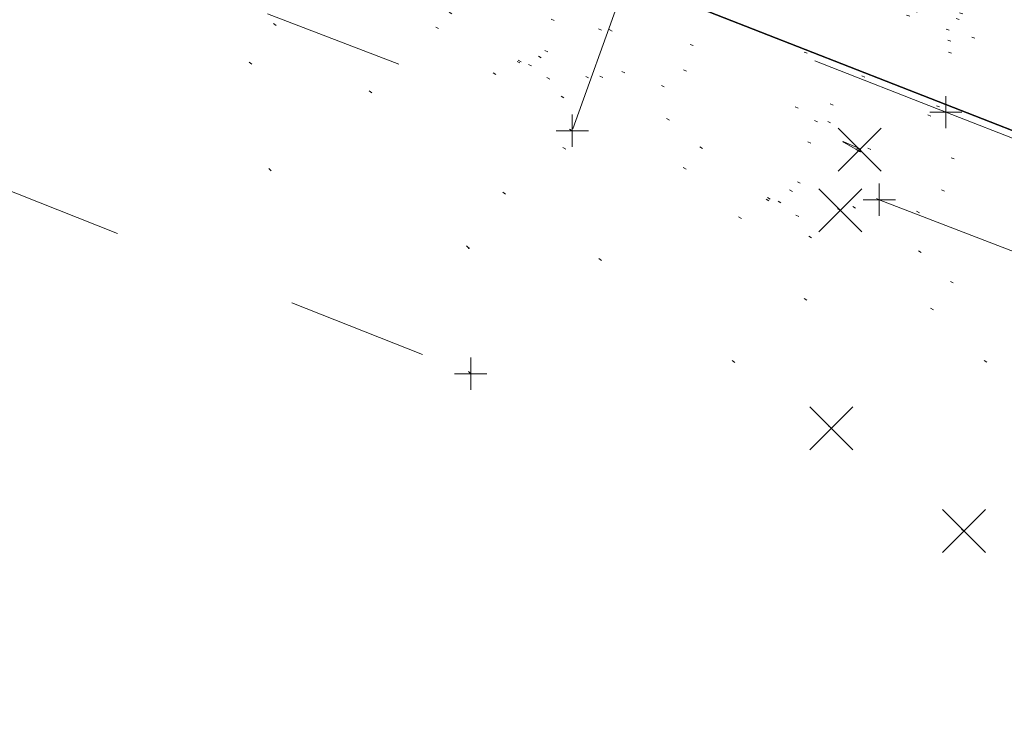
# Model space of a CAD drawing. Extents: x 413123 to 1465301, y 377724 to 504150.
# Tile 70 of 256: x 1463269 to 1463299, y 433171 to 433194. Entities that reach past the tile are written whole.
import ezdxf

# ---------------------------------------------------------------- set-up
doc = ezdxf.new("R2010")
doc.units = 0
doc.header["$MEASUREMENT"] = 0
for name, pattern in [('DGN Style 1', [8.732639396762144, 0.01453018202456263, -8.71810921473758]), ('DGN Style 3', [20.34225483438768, 14.53018202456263, -5.812072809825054]), ('DGN Style 5', [10.171127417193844, 4.35905460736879, -5.812072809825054]), ('trenchex', [0])]:
    doc.linetypes.add(name, pattern=pattern)
for name, color, linetype, lineweight in [('DR_X_Trench_Drain', 6, 'trenchex', 0), ('DT_X_Contour_Minor', 136, 'DGN Style 3', 0), ('DT_X_Terrain_Ground_Line', 92, 'DGN Style 3', 13), ('PM_X_Cells', 7, 'Continuous', 0), ('PM_X_Cells (Construction)', 7, 'Continuous', 0), ('PM_X_Parking_Lot_Stall', 7, 'DGN Style 5', 0), ('PV_X_Curb', 120, 'DGN Style 1', 0), ('PV_X_EOP', 7, 'DGN Style 3', 0), ('PV_X_Walk', 120, 'DGN Style 5', 0), ('SV_X_Random_Point (Construction)', 7, 'Continuous', 0)]:
    doc.layers.add(name, color=color, linetype=linetype, lineweight=lineweight)
for name, color, linetype, lineweight, transparency in [('SV_Observation (Construction)', 97, 'DGN Style 1', 0, 0.9), ('SV_Setup (Construction)', 4, 'Continuous', 30, 0.9), ('SV_X_Shot_Marker (Construction)', 40, 'Continuous', 0, 0.5)]:
    doc.layers.add(name, color=color, linetype=linetype, lineweight=lineweight, transparency=transparency)

# ---------------------------------------------------------------- blocks, each defined once
blk = doc.blocks.new('SVPT_2515')
at = {"layer": 'SV_X_Shot_Marker (Construction)', "transparency": 33554495}
for p, q in [((0, 0.02500000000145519), (0, -0.02499999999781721)), ((-0.02499999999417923, 0), (0.02500000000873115, 0))]:
    blk.add_line(p, q, dxfattribs=at)
blk.add_point((0, 0), dxfattribs=at)
blk = doc.blocks.new('X_536')
at = {"layer": 'SV_X_Random_Point (Construction)', "color": 7, "linetype": 'Continuous', "lineweight": 0, "transparency": 33554559}
for p, q in [((-0.03333333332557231, -0.03337499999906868), (0.03333333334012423, 0.03337500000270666)), ((-0.03333333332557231, 0.03337500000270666), (0.03333333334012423, -0.03337499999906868))]:
    blk.add_line(p, q, dxfattribs=at)
blk = doc.blocks.new('X_537')
at = {"layer": 'SV_X_Random_Point (Construction)', "color": 7, "linetype": 'Continuous', "lineweight": 0, "transparency": 33554559}
for p, q in [((-0.03333333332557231, -0.03337499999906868), (0.03333333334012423, 0.03337499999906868)), ((-0.03333333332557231, 0.03337499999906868), (0.03333333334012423, -0.03337499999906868))]:
    blk.add_line(p, q, dxfattribs=at)
blk = doc.blocks.new('X_538')
at = {"layer": 'SV_X_Random_Point (Construction)', "color": 7, "linetype": 'Continuous', "lineweight": 0, "transparency": 33554559}
for p, q in [((-0.03333333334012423, -0.03337500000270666), (0.03333333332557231, 0.03337499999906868)), ((-0.03333333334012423, 0.03337499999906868), (0.03333333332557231, -0.03337500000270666))]:
    blk.add_line(p, q, dxfattribs=at)
blk = doc.blocks.new('SVPT_2516')
at = {"layer": 'SV_X_Shot_Marker (Construction)', "transparency": 33554495}
for p, q in [((0, 0.02500000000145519), (0, -0.02499999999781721)), ((-0.02499999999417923, 0), (0.02500000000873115, 0))]:
    blk.add_line(p, q, dxfattribs=at)
blk.add_point((0, 0), dxfattribs=at)
blk = doc.blocks.new('X_542')
at = {"layer": 'SV_X_Random_Point (Construction)', "color": 7, "linetype": 'Continuous', "lineweight": 0, "transparency": 33554559}
for p, q in [((-0.03333333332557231, -0.03337499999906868), (0.03333333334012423, 0.03337499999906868)), ((-0.03333333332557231, 0.03337499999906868), (0.03333333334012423, -0.03337499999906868))]:
    blk.add_line(p, q, dxfattribs=at)
blk = doc.blocks.new('PMHS_2')
at = {"layer": 'PM_X_Cells (Construction)', "color": 7, "linetype": 'Continuous', "lineweight": 30}
blk.add_point((0, 0), dxfattribs=at)
blk = doc.blocks.new('SVPT_2518')
at = {"layer": 'SV_X_Shot_Marker (Construction)', "transparency": 33554495}
for p, q in [((1.455191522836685e-11, 0.02500000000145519), (1.455191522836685e-11, -0.02499999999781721)), ((-0.02499999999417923, 0), (0.02500000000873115, 0))]:
    blk.add_line(p, q, dxfattribs=at)
blk.add_point((1.455191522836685e-11, 0), dxfattribs=at)
blk = doc.blocks.new('SVPT_2521')
at = {"layer": 'SV_X_Shot_Marker (Construction)', "transparency": 33554495}
for p, q in [((0, 0.02500000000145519), (0, -0.02499999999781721)), ((-0.02499999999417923, 0), (0.02500000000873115, 0))]:
    blk.add_line(p, q, dxfattribs=at)
blk.add_point((0, 0), dxfattribs=at)
blk = doc.blocks.new('*U5554', base_point=(1463158.719041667, 433438.2508333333, 579.5851666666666))
at = {"layer": 'DT_X_Contour_Minor', "elevation": 571.9999999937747, "flags": 128}
blk.add_lwpolyline([(1463294.935306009, 433189.4851601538), (1463294.941078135, 433189.4831743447), (1463294.945714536, 433189.4855970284), (1463294.949215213, 433189.4924282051), (1463294.951580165, 433189.5036678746), (1463294.956372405, 433189.5395183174), (1463294.945712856, 433189.5565576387), (1463294.91014003, 433189.5807877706), (1463294.849653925, 433189.612208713), (1463294.764254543, 433189.6508204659), (1463294.503305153, 433189.7633728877), (1463294.428896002, 433189.7938715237), (1463294.401380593, 433189.8009531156), (1463294.420758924, 433189.7846176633), (1463294.487030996, 433189.7448651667), (1463294.726281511, 433189.6076357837), (1463294.805578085, 433189.5620836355), (1463294.86402992, 433189.5283492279), (1463294.901637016, 433189.5064325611), (1463294.918399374, 433189.4963336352), (1463294.935306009, 433189.4851601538)], dxfattribs=at)

msp = doc.modelspace()

# ---------------------------------------------------------------- linework, layer by layer
at = {"layer": 'DR_X_Trench_Drain', "extrusion": (-0.003304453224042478, 0.001272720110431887, 0.9999937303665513), "elevation": -3712.021570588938, "flags": 128}
msp.add_lwpolyline([(1463311.590672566, 433184.5367915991), (1463289.430103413, 433193.0719480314)], dxfattribs=at)
at = {"layer": 'PM_X_Parking_Lot_Stall', "extrusion": (0.0180033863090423, 0.03550816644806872, 0.9992072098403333), "elevation": 42297.74843723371, "flags": 128}
msp.add_lwpolyline([(-1109220.800564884, -1047238.29905941), (-1109221.351104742, -1047233.91380617), (-1109205.086258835, -1047232.229822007)], dxfattribs=at)
at = {"layer": 'PM_X_Parking_Lot_Stall', "extrusion": (0.01678345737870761, -0.006665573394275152, 0.9998369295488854), "elevation": 22244.0937202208, "flags": 128}
msp.add_lwpolyline([(942702.5236359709, -1199842.76987519), (942702.5236359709, -1199858.905520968)], dxfattribs=at)
at = {"layer": 'PV_X_Curb'}
msp.add_open_spline([(1463694.730807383, 433042.1012902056, 573.2000085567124), (1463688.122071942, 433044.6665198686, 573.2117681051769), (1463681.5133365, 433047.2317495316, 573.2235276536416), (1463674.904601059, 433049.7969791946, 573.2352872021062), (1463669.906627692, 433051.7384291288, 573.2422034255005), (1463664.908654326, 433053.679879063, 573.249119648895), (1463659.910680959, 433055.6213289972, 573.2560358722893), (1463659.31440991, 433055.8530469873, 573.3282538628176), (1463658.718138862, 433056.0847649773, 573.400471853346), (1463658.121867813, 433056.3164829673, 573.4726898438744), (1463656.811811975, 433056.8455353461, 573.4691755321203), (1463655.501756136, 433057.3745877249, 573.4656612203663), (1463654.191700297, 433057.9036401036, 573.4621469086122), (1463647.078403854, 433060.7016199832, 573.4311409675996), (1463639.965107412, 433063.4995998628, 573.4001350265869), (1463632.851810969, 433066.2975797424, 573.3691290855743), (1463626.603526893, 433068.7760307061, 573.3262890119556), (1463620.355242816, 433071.25448167, 573.2834489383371), (1463614.10695874, 433073.7329326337, 573.2406088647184), (1463606.821724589, 433076.5483492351, 573.1778320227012), (1463599.536490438, 433079.3637658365, 573.1150551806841), (1463592.251256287, 433082.1791824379, 573.052278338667), (1463585.048675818, 433085.0513616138, 572.9767093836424), (1463577.846095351, 433087.9235407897, 572.901140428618), (1463570.643514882, 433090.7957199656, 572.8255714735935), (1463568.520856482, 433091.6009161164, 572.8136526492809), (1463566.398198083, 433092.4061122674, 572.8017338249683), (1463564.275539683, 433093.2113084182, 572.7898150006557), (1463563.658286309, 433093.4932407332, 572.723361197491), (1463563.041032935, 433093.7751730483, 572.6569073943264), (1463562.423779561, 433094.0571053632, 572.5904535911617), (1463557.897842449, 433095.8076798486, 572.5495712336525), (1463553.371905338, 433097.5582543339, 572.5086888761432), (1463548.845968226, 433099.3088288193, 572.4678065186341), (1463541.746736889, 433102.0973839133, 572.4116307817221), (1463534.647505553, 433104.8859390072, 572.3554550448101), (1463527.548274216, 433107.6744941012, 572.2992793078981), (1463527.099574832, 433107.8541490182, 572.3819727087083), (1463526.650875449, 433108.0338039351, 572.4646661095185), (1463526.202176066, 433108.2134588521, 572.5473595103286), (1463518.442801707, 433111.2934591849, 572.5872886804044), (1463510.683427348, 433114.3734595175, 572.6272178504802), (1463502.924052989, 433117.4534598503, 572.6671470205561), (1463495.101662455, 433120.5759616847, 572.6180249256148), (1463487.279271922, 433123.6984635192, 572.5689028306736), (1463479.456881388, 433126.8209653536, 572.5197807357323), (1463474.540841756, 433128.7396558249, 572.5305568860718), (1463469.624802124, 433130.6583462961, 572.5413330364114), (1463464.708762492, 433132.5770367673, 572.5521091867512), (1463464.15178183, 433132.7738995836, 572.4839343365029), (1463463.594801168, 433132.9707623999, 572.4157594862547), (1463463.037820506, 433133.1676252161, 572.3475846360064), (1463455.395093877, 433136.1460172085, 572.2965798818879), (1463447.752367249, 433139.1244092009, 572.2455751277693), (1463440.10964062, 433142.1028011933, 572.1945703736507), (1463439.463345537, 433142.3911085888, 572.2249332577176), (1463438.817050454, 433142.6794159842, 572.2552961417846), (1463438.170755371, 433142.9677233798, 572.2856590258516), (1463431.589276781, 433145.5431962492, 572.3185177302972), (1463425.007798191, 433148.1186691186, 572.351376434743), (1463418.4263196, 433150.6941419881, 572.3842351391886), (1463413.565512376, 433152.6091060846, 572.3506952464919), (1463408.704705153, 433154.5240701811, 572.3171553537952), (1463403.843897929, 433156.4390342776, 572.2836154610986), (1463402.295983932, 433157.0721267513, 572.2966227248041), (1463400.748069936, 433157.7052192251, 572.3096299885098), (1463399.20015594, 433158.3383116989, 572.3226372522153), (1463398.571326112, 433158.6030358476, 572.2531442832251), (1463397.942496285, 433158.8677599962, 572.1836513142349), (1463397.313666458, 433159.1324841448, 572.1141583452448), (1463389.499427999, 433162.1494767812, 572.1431257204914), (1463381.68518954, 433165.1664694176, 572.172093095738), (1463373.87095108, 433168.1834620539, 572.2010604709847), (1463373.202610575, 433168.4242856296, 572.2485422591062), (1463372.53427007, 433168.6651092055, 572.2960240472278), (1463371.865929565, 433168.9059327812, 572.3435058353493), (1463366.852918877, 433170.8940812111, 572.309207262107), (1463361.839908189, 433172.882229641, 572.2749086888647), (1463356.826897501, 433174.8703780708, 572.2406101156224), (1463350.263613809, 433177.4130764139, 572.2105829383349), (1463343.700330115, 433179.955774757, 572.1805557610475), (1463337.137046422, 433182.4984731, 572.1505285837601), (1463332.732110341, 433184.1753668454, 572.1399057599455), (1463328.327174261, 433185.8522605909, 572.129282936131), (1463323.922238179, 433187.5291543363, 572.1186601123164), (1463323.550514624, 433187.6736224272, 572.0672464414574), (1463323.17879107, 433187.8180905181, 572.0158327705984), (1463322.807067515, 433187.9625586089, 571.9644190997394), (1463314.242457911, 433191.4677850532, 571.9189611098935), (1463305.677848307, 433194.9730114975, 571.8735031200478), (1463297.113238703, 433198.4782379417, 571.8280451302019), (1463296.447798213, 433198.6498683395, 571.8729159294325), (1463295.782357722, 433198.8214987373, 571.917786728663), (1463295.116917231, 433198.9931291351, 571.9626575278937), (1463288.43623397, 433201.6173953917, 571.9595616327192), (1463281.755550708, 433204.2416616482, 571.9564657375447), (1463275.074867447, 433206.8659279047, 571.9533698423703), (1463270.698621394, 433208.5836220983, 571.955071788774), (1463266.322375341, 433210.3013162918, 571.9567737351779), (1463261.946129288, 433212.0190104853, 571.9584756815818), (1463261.255964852, 433212.2907585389, 571.8814296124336), (1463260.565800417, 433212.5625065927, 571.8043835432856), (1463259.875635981, 433212.8342546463, 571.7273374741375), (1463253.221984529, 433215.4661261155, 571.684237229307), (1463246.568333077, 433218.0979975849, 571.6411369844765), (1463239.914681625, 433220.7298690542, 571.5980367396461), (1463232.697418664, 433223.5591135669, 571.584901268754), (1463225.480155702, 433226.3883580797, 571.5717657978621), (1463218.262892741, 433229.2176025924, 571.5586303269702), (1463212.689928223, 433231.3845503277, 571.501804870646), (1463207.116963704, 433233.5514980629, 571.4449794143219), (1463201.543999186, 433235.7184457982, 571.3881539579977), (1463197.702392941, 433237.2969398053, 571.3824755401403), (1463193.860786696, 433238.8754338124, 571.376797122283), (1463190.01918045, 433240.4539278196, 571.3711187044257), (1463189.420555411, 433240.6641899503, 571.4587546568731), (1463188.821930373, 433240.874452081, 571.5463906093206), (1463188.223305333, 433241.0847142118, 571.6340265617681), (1463185.054584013, 433242.3131517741, 571.6250500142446), (1463181.885862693, 433243.5415893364, 571.6160734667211), (1463178.717141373, 433244.7700268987, 571.6070969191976), (1463171.181422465, 433247.7347391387, 571.5342143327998), (1463163.645703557, 433250.6994513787, 571.4613317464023), (1463156.10998465, 433253.6641636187, 571.3884491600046), (1463148.761307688, 433256.5197229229, 571.322577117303), (1463141.412630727, 433259.3752822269, 571.2567050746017), (1463134.063953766, 433262.2308415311, 571.1908330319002), (1463126.984343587, 433264.9936274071, 571.2120531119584), (1463119.904733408, 433267.756413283, 571.2332731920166), (1463112.82512323, 433270.519199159, 571.2544932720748), (1463106.948373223, 433272.8554993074, 571.272380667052), (1463101.071623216, 433275.1917994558, 571.290268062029), (1463095.19487321, 433277.5280996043, 571.3081554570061), (1463087.382378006, 433280.5556578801, 571.2445784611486), (1463079.569882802, 433283.583216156, 571.1810014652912), (1463071.757387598, 433286.6107744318, 571.1174244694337), (1463067.011834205, 433288.4980060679, 571.0790224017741), (1463062.266280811, 433290.385237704, 571.0406203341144), (1463057.520727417, 433292.27246934, 571.0022182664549), (1463052.596696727, 433294.1302708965, 570.9741905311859), (1463047.672666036, 433295.988072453, 570.946162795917), (1463042.748635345, 433297.8458740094, 570.9181350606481), (1463040.996474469, 433298.028892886, 570.6600759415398), (1463037.884741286, 433298.0614564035, 570.3732611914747), (1463033.533792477, 433297.4811137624, 570.213053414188), (1463028.578927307, 433295.8351240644, 570.8846791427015), (1463025.750437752, 433293.3300609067, 570.5443428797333), (1463024.222435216, 433291.00068514, 570.5092220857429), (1463023.412434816, 433289.7658735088, 570.490604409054), (1463022.602434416, 433288.5310618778, 570.4719867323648), (1463021.792434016, 433287.2962502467, 570.4533690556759), (1463021.001432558, 433285.3732457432, 570.5012869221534), (1463020.2104311, 433283.4502412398, 570.549204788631), (1463019.419429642, 433281.5272367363, 570.5971226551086), (1463018.531487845, 433279.3825151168, 570.6481372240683), (1463017.643546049, 433277.2377934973, 570.6991517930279), (1463016.755604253, 433275.0930718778, 570.7501663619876), (1463014.741467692, 433270.0950215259, 570.9656913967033), (1463012.727331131, 433265.096971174, 571.181216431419), (1463010.71319457, 433260.0989208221, 571.3967414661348)], degree=3, knots=[0, 0, 0, 0, 0.01923076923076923, 0.01923076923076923, 0.01923076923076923, 0.03846153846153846, 0.03846153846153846, 0.03846153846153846, 0.05769230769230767, 0.05769230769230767, 0.05769230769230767, 0.07692307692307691, 0.07692307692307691, 0.07692307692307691, 0.09615384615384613, 0.09615384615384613, 0.09615384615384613, 0.1153846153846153, 0.1153846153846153, 0.1153846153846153, 0.1346153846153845, 0.1346153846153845, 0.1346153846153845, 0.1538461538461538, 0.1538461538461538, 0.1538461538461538, 0.1730769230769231, 0.1730769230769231, 0.1730769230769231, 0.1923076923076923, 0.1923076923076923, 0.1923076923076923, 0.2115384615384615, 0.2115384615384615, 0.2115384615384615, 0.2307692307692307, 0.2307692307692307, 0.2307692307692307, 0.25, 0.25, 0.25, 0.269230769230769, 0.269230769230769, 0.269230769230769, 0.2884615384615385, 0.2884615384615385, 0.2884615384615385, 0.3076923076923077, 0.3076923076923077, 0.3076923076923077, 0.3269230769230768, 0.3269230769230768, 0.3269230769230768, 0.3461538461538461, 0.3461538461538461, 0.3461538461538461, 0.3653846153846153, 0.3653846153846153, 0.3653846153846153, 0.3846153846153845, 0.3846153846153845, 0.3846153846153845, 0.4038461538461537, 0.4038461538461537, 0.4038461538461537, 0.423076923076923, 0.423076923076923, 0.423076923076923, 0.4423076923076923, 0.4423076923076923, 0.4423076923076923, 0.4615384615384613, 0.4615384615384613, 0.4615384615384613, 0.4807692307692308, 0.4807692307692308, 0.4807692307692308, 0.5, 0.5, 0.5, 0.5192307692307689, 0.5192307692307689, 0.5192307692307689, 0.538461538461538, 0.538461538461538, 0.538461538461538, 0.5576923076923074, 0.5576923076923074, 0.5576923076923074, 0.576923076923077, 0.576923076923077, 0.576923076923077, 0.5961538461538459, 0.5961538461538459, 0.5961538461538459, 0.6153846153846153, 0.6153846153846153, 0.6153846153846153, 0.6346153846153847, 0.6346153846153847, 0.6346153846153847, 0.6538461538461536, 0.6538461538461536, 0.6538461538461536, 0.673076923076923, 0.673076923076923, 0.673076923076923, 0.6923076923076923, 0.6923076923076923, 0.6923076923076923, 0.7115384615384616, 0.7115384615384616, 0.7115384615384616, 0.7307692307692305, 0.7307692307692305, 0.7307692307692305, 0.7499999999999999, 0.7499999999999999, 0.7499999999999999, 0.7692307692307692, 0.7692307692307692, 0.7692307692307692, 0.7884615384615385, 0.7884615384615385, 0.7884615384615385, 0.8076923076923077, 0.8076923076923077, 0.8076923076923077, 0.826923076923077, 0.826923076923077, 0.826923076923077, 0.846153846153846, 0.846153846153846, 0.846153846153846, 0.8653846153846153, 0.8653846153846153, 0.8653846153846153, 0.8846153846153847, 0.8846153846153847, 0.8846153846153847, 0.9038461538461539, 0.9038461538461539, 0.9038461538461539, 0.9087225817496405, 0.9125585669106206, 0.9159702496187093, 0.9230769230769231, 0.9230769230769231, 0.9230769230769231, 0.9423076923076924, 0.9423076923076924, 0.9423076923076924, 0.9615384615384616, 0.9615384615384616, 0.9615384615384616, 0.9807692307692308, 0.9807692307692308, 0.9807692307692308, 1, 1, 1, 1], dxfattribs=at)
at = {"layer": 'PV_X_EOP', "extrusion": (0.02878005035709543, 0.06915143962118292, 0.9971909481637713), "elevation": 72639.92111523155, "flags": 128}
msp.add_lwpolyline([(-1184488.492215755, -959434.0637012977), (-1184488.492215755, -959446.3867634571)], dxfattribs=at)
at = {"layer": 'PV_X_EOP'}
msp.add_open_spline([(1463695.37345491, 433042.3269481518, 573.2056029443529), (1463695.118355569, 433042.4173281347, 573.1929567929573), (1463694.863256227, 433042.5077081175, 573.1803106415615), (1463694.608156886, 433042.5980881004, 573.1676644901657), (1463688.127196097, 433045.133574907, 573.1638691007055), (1463681.646235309, 433047.6690617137, 573.1600737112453), (1463675.165274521, 433050.2045485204, 573.1562783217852), (1463668.255959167, 433052.9440202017, 573.1540820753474), (1463661.346643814, 433055.6834918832, 573.1518858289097), (1463654.437328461, 433058.4229635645, 573.149689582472), (1463647.338400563, 433061.2071824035, 573.1301154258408), (1463640.239472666, 433063.9914012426, 573.1105412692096), (1463633.140544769, 433066.7756200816, 573.0909671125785), (1463626.823799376, 433069.2202639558, 573.0453158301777), (1463620.507053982, 433071.6649078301, 572.999664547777), (1463614.190308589, 433074.1095517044, 572.9540132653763), (1463606.930945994, 433076.9629614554, 572.8967218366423), (1463599.671583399, 433079.8163712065, 572.8394304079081), (1463592.412220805, 433082.6697809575, 572.7821389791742), (1463585.208613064, 433085.5359198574, 572.7224006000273), (1463578.005005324, 433088.4020587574, 572.6626622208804), (1463570.801397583, 433091.2681976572, 572.6029238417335), (1463563.539543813, 433094.1288766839, 572.5195568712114), (1463556.277690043, 433096.9895557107, 572.4361899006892), (1463549.015836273, 433099.8502347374, 572.3528229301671), (1463541.464235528, 433102.896740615, 572.3143753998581), (1463533.912634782, 433105.9432464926, 572.2759278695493), (1463526.361034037, 433108.9897523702, 572.2374803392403), (1463524.510466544, 433109.6486739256, 572.222419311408), (1463522.659899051, 433110.307595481, 572.2073582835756), (1463520.809331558, 433110.9665170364, 572.1922972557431), (1463520.996148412, 433111.478044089, 572.2051758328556), (1463521.182965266, 433111.9895711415, 572.2180544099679), (1463521.36978212, 433112.5010981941, 572.2309329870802), (1463520.520611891, 433112.8412018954, 572.2365752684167), (1463519.671441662, 433113.1813055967, 572.2422175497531), (1463518.822271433, 433113.5214092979, 572.2478598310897), (1463518.644435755, 433113.0349413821, 572.2388127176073), (1463518.466600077, 433112.5484734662, 572.229765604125), (1463518.288764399, 433112.0620055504, 572.2207184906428), (1463514.835464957, 433113.4033588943, 572.2367800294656), (1463511.382165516, 433114.7447122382, 572.2528415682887), (1463507.928866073, 433116.0860655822, 572.2689031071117), (1463493.594865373, 433121.7420238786, 572.2482959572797), (1463479.260864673, 433127.3979821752, 572.2276888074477), (1463464.926863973, 433133.0539404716, 572.2070816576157), (1463449.455525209, 433139.0728186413, 572.1640707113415), (1463433.984186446, 433145.0916968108, 572.1210597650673), (1463418.512847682, 433151.1105749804, 572.0780488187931), (1463413.328996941, 433153.1553309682, 572.0135393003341), (1463408.145146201, 433155.200086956, 571.9490297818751), (1463402.961295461, 433157.2448429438, 571.8845202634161), (1463403.132465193, 433157.7716799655, 571.9190447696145), (1463403.303634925, 433158.2985169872, 571.953569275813), (1463403.474804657, 433158.825354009, 571.9880937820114), (1463402.600267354, 433159.1613721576, 571.9863420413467), (1463401.725730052, 433159.4973903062, 571.984590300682), (1463400.851192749, 433159.8334084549, 571.9828385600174), (1463400.653049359, 433159.3552482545, 571.9439093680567), (1463400.454905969, 433158.8770880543, 571.9049801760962), (1463400.256762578, 433158.3989278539, 571.8660509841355), (1463399.322085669, 433158.774478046, 571.9116587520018), (1463398.387408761, 433159.150028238, 571.9572665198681), (1463397.452731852, 433159.5255784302, 572.0028742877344), (1463389.04126259, 433162.8168634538, 571.9920574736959), (1463380.629793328, 433166.1081484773, 571.9812406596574), (1463372.218324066, 433169.3994335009, 571.9704238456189), (1463367.156032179, 433171.3851717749, 571.9528553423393), (1463362.093740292, 433173.370910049, 571.9352868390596), (1463357.031448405, 433175.3566483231, 571.91771833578), (1463350.485608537, 433177.9162151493, 571.9032139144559), (1463343.93976867, 433180.4757819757, 571.8887094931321), (1463337.393928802, 433183.0353488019, 571.8742050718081), (1463332.955818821, 433184.7683232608, 571.8612483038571), (1463328.517708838, 433186.5012977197, 571.8482915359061), (1463324.079598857, 433188.2342721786, 571.835334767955), (1463307.834725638, 433194.592922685, 571.7755947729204), (1463291.58985242, 433200.9515731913, 571.7158547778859), (1463275.344979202, 433207.3102236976, 571.6561147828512), (1463270.255842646, 433209.3105723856, 571.6395679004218), (1463265.16670609, 433211.3109210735, 571.6230210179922), (1463260.077569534, 433213.3112697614, 571.6064741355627), (1463253.452444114, 433215.9179517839, 571.5595870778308), (1463246.827318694, 433218.5246338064, 571.5127000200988), (1463240.202193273, 433221.1313158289, 571.4658129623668), (1463232.962477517, 433223.9732301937, 571.4532933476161), (1463225.722761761, 433226.8151445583, 571.4407737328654), (1463218.483046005, 433229.6570589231, 571.4282541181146), (1463212.90690448, 433231.8646312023, 571.4088467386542), (1463207.330762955, 433234.0722034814, 571.3894393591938), (1463201.754621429, 433236.2797757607, 571.3700319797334), (1463194.142429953, 433239.2572758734, 571.3409586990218), (1463186.530238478, 433242.2347759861, 571.3118854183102), (1463178.918047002, 433245.2122760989, 571.2828121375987), (1463169.428496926, 433248.9128530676, 571.1919051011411), (1463159.93894685, 433252.6134300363, 571.1009980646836), (1463150.449396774, 433256.314007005, 571.0100910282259), (1463145.077359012, 433258.4557943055, 570.9673048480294), (1463139.70532125, 433260.5975816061, 570.9245186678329), (1463134.333283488, 433262.7393689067, 570.8817324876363), (1463132.297653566, 433263.5246301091, 570.8037126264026), (1463130.262023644, 433264.3098913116, 570.7256927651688), (1463128.226393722, 433265.0951525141, 570.6476729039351), (1463128.413443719, 433265.4813551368, 570.6980714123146), (1463128.600493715, 433265.8675577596, 570.748469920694), (1463128.787543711, 433266.2537603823, 570.7988684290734), (1463127.919822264, 433266.676285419, 570.7925938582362), (1463127.052100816, 433267.0988104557, 570.786319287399), (1463126.184379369, 433267.5213354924, 570.7800447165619), (1463126.004706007, 433267.0870623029, 570.7088488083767), (1463125.825032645, 433266.6527891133, 570.6376529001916), (1463125.645359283, 433266.2185159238, 570.5664569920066), (1463121.458270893, 433267.8591123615, 570.6667666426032), (1463117.271182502, 433269.4997087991, 570.7670762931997), (1463113.084094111, 433271.1403052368, 570.8673859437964), (1463107.189564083, 433273.4271367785, 570.8747985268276), (1463101.295034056, 433275.7139683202, 570.8822111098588), (1463095.400504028, 433278.0007998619, 570.88962369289), (1463087.576983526, 433281.0591137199, 570.8606773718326), (1463079.753463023, 433284.117427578, 570.8317310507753), (1463071.92994252, 433287.175741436, 570.8027847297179), (1463067.216062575, 433289.0371870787, 570.7609532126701), (1463062.502182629, 433290.8986327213, 570.7191216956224), (1463057.788302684, 433292.7600783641, 570.6772901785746), (1463055.438489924, 433293.6549933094, 570.597871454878), (1463053.088677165, 433294.5499082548, 570.5184527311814), (1463050.738864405, 433295.4448232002, 570.4390340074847), (1463050.919405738, 433295.974786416, 570.493206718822), (1463051.099947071, 433296.5047496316, 570.547379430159), (1463051.280488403, 433297.0347128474, 570.6015521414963), (1463050.479713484, 433297.3478403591, 570.5996470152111), (1463049.678938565, 433297.660967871, 570.5977418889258), (1463048.878163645, 433297.9740953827, 570.5958367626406), (1463048.616684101, 433297.4827268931, 570.554312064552), (1463048.355204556, 433296.9913584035, 570.5127873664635), (1463048.093725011, 433296.499989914, 570.471262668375), (1463046.16244202, 433297.1796919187, 570.4532430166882), (1463044.231159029, 433297.8593939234, 570.4352233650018), (1463042.299876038, 433298.5390959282, 570.4172037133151), (1463040.683227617, 433298.6270722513, 570.3881765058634), (1463037.665619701, 433298.5647521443, 570.3323767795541), (1463033.387011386, 433297.9238663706, 570.2772123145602), (1463028.240821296, 433296.3164198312, 570.1397972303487), (1463025.314393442, 433293.7317706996, 570.0019896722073), (1463023.773730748, 433291.3674614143, 569.9858104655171), (1463022.862373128, 433289.9688870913, 569.9762398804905), (1463021.951015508, 433288.5703127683, 569.966669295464), (1463021.039657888, 433287.1717384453, 569.9570987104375)], degree=3, knots=[0, 0, 0, 0, 0.02083333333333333, 0.02083333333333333, 0.02083333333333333, 0.04166666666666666, 0.04166666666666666, 0.04166666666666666, 0.06249999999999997, 0.06249999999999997, 0.06249999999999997, 0.08333333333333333, 0.08333333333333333, 0.08333333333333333, 0.1041666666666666, 0.1041666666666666, 0.1041666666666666, 0.1249999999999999, 0.1249999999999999, 0.1249999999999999, 0.1458333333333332, 0.1458333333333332, 0.1458333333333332, 0.1666666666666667, 0.1666666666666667, 0.1666666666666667, 0.1875, 0.1875, 0.1875, 0.2083333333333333, 0.2083333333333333, 0.2083333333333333, 0.2291666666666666, 0.2291666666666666, 0.2291666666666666, 0.2499999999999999, 0.2499999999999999, 0.2499999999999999, 0.2708333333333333, 0.2708333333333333, 0.2708333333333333, 0.2916666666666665, 0.2916666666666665, 0.2916666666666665, 0.3125, 0.3125, 0.3125, 0.3333333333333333, 0.3333333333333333, 0.3333333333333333, 0.3541666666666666, 0.3541666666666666, 0.3541666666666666, 0.375, 0.375, 0.375, 0.3958333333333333, 0.3958333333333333, 0.3958333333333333, 0.4166666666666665, 0.4166666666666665, 0.4166666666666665, 0.4374999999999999, 0.4374999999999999, 0.4374999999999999, 0.4583333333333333, 0.4583333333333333, 0.4583333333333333, 0.4791666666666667, 0.4791666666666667, 0.4791666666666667, 0.4999999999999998, 0.4999999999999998, 0.4999999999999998, 0.5208333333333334, 0.5208333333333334, 0.5208333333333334, 0.5416666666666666, 0.5416666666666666, 0.5416666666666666, 0.5624999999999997, 0.5624999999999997, 0.5624999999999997, 0.5833333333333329, 0.5833333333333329, 0.5833333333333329, 0.6041666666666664, 0.6041666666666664, 0.6041666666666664, 0.625, 0.625, 0.625, 0.6458333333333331, 0.6458333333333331, 0.6458333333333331, 0.6666666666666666, 0.6666666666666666, 0.6666666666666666, 0.6875, 0.6875, 0.6875, 0.7083333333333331, 0.7083333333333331, 0.7083333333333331, 0.7291666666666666, 0.7291666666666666, 0.7291666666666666, 0.75, 0.75, 0.75, 0.7708333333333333, 0.7708333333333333, 0.7708333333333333, 0.7916666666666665, 0.7916666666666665, 0.7916666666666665, 0.8125, 0.8125, 0.8125, 0.8333333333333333, 0.8333333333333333, 0.8333333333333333, 0.8541666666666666, 0.8541666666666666, 0.8541666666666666, 0.875, 0.875, 0.875, 0.8958333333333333, 0.8958333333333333, 0.8958333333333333, 0.9166666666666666, 0.9166666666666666, 0.9166666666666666, 0.9375, 0.9375, 0.9375, 0.9583333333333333, 0.9583333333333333, 0.9583333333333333, 0.9631710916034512, 0.9674286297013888, 0.9713421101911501, 0.9791666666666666, 0.9791666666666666, 0.9791666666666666, 1, 1, 1, 1], dxfattribs=at)
at = {"layer": 'PV_X_Walk'}
msp.add_polyline3d([(1463437.749214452, 433135.8153911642, 572.4599726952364), (1463415.83608903, 433144.4276339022, 572.5458815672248), (1463397.279179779, 433151.6606000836, 572.4418575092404), (1463377.357430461, 433159.4426926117, 572.4761501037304), (1463355.662221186, 433168.0882334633, 572.2720484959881), (1463334.303778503, 433176.3390335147, 572.1543946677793), (1463319.674171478, 433182.0565013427, 572.1574307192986), (1463297.589302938, 433190.7128442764, 572.1480508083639), (1463271.942703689, 433200.7704184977, 572.0828525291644), (1463255.077571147, 433207.4354589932, 572.0320757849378), (1463236.574737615, 433214.6884157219, 571.9234399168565), (1463215.805891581, 433222.939960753, 571.8986055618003), (1463198.962714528, 433229.4536508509, 571.8725389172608), (1463175.557490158, 433238.7368146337, 571.7037750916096), (1463155.009569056, 433246.9489541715, 571.5624381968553), (1463132.019190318, 433255.740334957, 571.4309898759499), (1463110.653061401, 433264.2327149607, 571.3295597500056), (1463092.607261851, 433271.0393430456, 571.3040993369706), (1463069.720691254, 433280.2065160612, 571.309531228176), (1463055.059931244, 433285.7800722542, 571.1511223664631), (1463040.134531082, 433291.7758984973, 570.9620087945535), (1463036.337206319, 433293.5887255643, 570.8639328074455), (1463028.222198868, 433273.5782394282, 571.2166331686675), (1463021.689940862, 433256.4431906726, 572.0369938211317)], dxfattribs=at)
at = {"layer": 'SV_Observation (Construction)', "transparency": 33554434}
for p, q in [((1463260.251480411, 433205.5917367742, 572.1158177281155), (1463625.061710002, 433062.5083400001, 573.4399999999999)), ((1463625.084422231, 433062.4994319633, 573.3969108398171), (1463260.25624, 433205.5898700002, 572.09)), ((1463373.870951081, 433168.1834620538, 572.2010604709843), (1463260.25624, 433205.5898700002, 572.09)), ((1463371.865929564, 433168.9059327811, 572.3435058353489), (1463260.25624, 433205.5898700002, 572.09)), ((1463372.218324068, 433169.3994335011, 571.9704238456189), (1463260.25624, 433205.5898700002, 572.09)), ((1463371.395672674, 433169.042999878, 572.3298889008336), (1463260.25624, 433205.5898700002, 572.09)), ((1463372.723831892, 433166.4649303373, 572.4086965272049), (1463260.25624, 433205.5898700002, 572.09)), ((1463356.216612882, 433173.1381556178, 572.1912156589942), (1463260.25624, 433205.5898700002, 572.09)), ((1463356.327093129, 433173.949018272, 572.1859617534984), (1463260.25624, 433205.5898700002, 572.09)), ((1463356.8268975, 433174.8703780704, 572.2406101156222), (1463260.25624, 433205.5898700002, 572.09)), ((1463357.031448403, 433175.3566483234, 571.9177183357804), (1463260.25624, 433205.5898700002, 572.09)), ((1463350.297829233, 433165.020588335, 573.0213190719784), (1463260.25624, 433205.5898700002, 572.09)), ((1463349.295759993, 433165.4894634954, 573.1272567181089), (1463260.25624, 433205.5898700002, 572.09)), ((1463346.119263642, 433158.0881063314, 573.5490107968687), (1463260.25624, 433205.5898700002, 572.09)), ((1463347.057595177, 433157.6152178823, 573.5233929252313), (1463260.25624, 433205.5898700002, 572.09)), ((1463331.758401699, 433167.5457862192, 573.1611881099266), (1463260.25624, 433205.5898700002, 572.09)), ((1463334.303778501, 433176.3390335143, 572.15439466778), (1463260.25624, 433205.5898700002, 572.09)), ((1463336.31683201, 433180.8674047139, 572.111987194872), (1463260.25624, 433205.5898700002, 572.09)), ((1463336.551648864, 433181.6814966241, 572.1045046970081), (1463260.25624, 433205.5898700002, 572.09)), ((1463322.512684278, 433186.2110950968, 572.1215124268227), (1463260.25624, 433205.5898700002, 572.09)), ((1463319.67417148, 433182.056501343, 572.157430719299), (1463260.25624, 433205.5898700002, 572.09)), ((1463321.989126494, 433181.1282671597, 572.099218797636), (1463260.25624, 433205.5898700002, 572.09)), ((1463317.277381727, 433178.349520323, 572.099481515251), (1463260.25624, 433205.5898700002, 572.09)), ((1463312.536361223, 433175.8725019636, 572.5163831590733), (1463260.25624, 433205.5898700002, 572.09)), ((1463314.076076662, 433174.0400167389, 573.0599895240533), (1463260.25624, 433205.5898700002, 572.09)), ((1463315.317975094, 433175.2495979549, 573.0746433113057), (1463260.25624, 433205.5898700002, 572.09)), ((1463316.543921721, 433176.2936372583, 572.7131690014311), (1463260.25624, 433205.5898700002, 572.09)), ((1463318.2945248, 433175.5898535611, 573.0227091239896), (1463260.25624, 433205.5898700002, 572.09)), ((1463324.125983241, 433169.4440068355, 572.9705388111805), (1463260.25624, 433205.5898700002, 572.09)), ((1463323.397017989, 433170.928943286, 572.9154899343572), (1463260.25624, 433205.5898700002, 572.09)), ((1463321.126848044, 433172.9039811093, 572.6938700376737), (1463260.25624, 433205.5898700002, 572.09)), ((1463320.24508965, 433174.0560269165, 572.8099100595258), (1463260.25624, 433205.5898700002, 572.09)), ((1463320.504628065, 433175.9031321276, 572.5735361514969), (1463260.25624, 433205.5898700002, 572.09)), ((1463321.540702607, 433177.1185110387, 572.4597450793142), (1463260.25624, 433205.5898700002, 572.09)), ((1463322.108221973, 433178.7204187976, 572.2619514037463), (1463260.25624, 433205.5898700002, 572.09)), ((1463321.634864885, 433180.6268960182, 572.0858397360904), (1463260.25624, 433205.5898700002, 572.09)), ((1463317.689410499, 433179.4615872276, 572.1306608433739), (1463260.25624, 433205.5898700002, 572.09)), ((1463295.52899823, 433187.9967367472, 572.0465694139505), (1463260.25624, 433205.5898700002, 572.09)), ((1463294.919695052, 433189.548847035, 571.9977324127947), (1463260.25624, 433205.5898700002, 572.09)), ((1463294.324501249, 433187.6693031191, 572.0943039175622), (1463260.25624, 433205.5898700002, 572.09)), ((1463298.152650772, 433177.7271537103, 572.6512538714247), (1463260.25624, 433205.5898700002, 572.09)), ((1463308.221555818, 433175.515614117, 572.5679237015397), (1463260.25624, 433205.5898700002, 572.09)), ((1463318.373485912, 433180.4172543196, 571.966420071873), (1463260.25624, 433205.5898700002, 572.09)), ((1463319.313020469, 433178.5397326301, 573.9771743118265), (1463260.25624, 433205.5898700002, 572.09)), ((1463297.58930294, 433190.7128442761, 572.1480508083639), (1463260.25624, 433205.5898700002, 572.09)), ((1463294.042232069, 433180.9150990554, 572.52618138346), (1463260.25624, 433205.5898700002, 572.09)), ((1463282.810870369, 433186.5014737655, 572.513926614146), (1463260.25624, 433205.5898700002, 572.09)), ((1463286.011797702, 433190.1379674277, 572.311286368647), (1463260.25624, 433205.5898700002, 572.09)), ((1463282.865585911, 433182.6038583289, 572.6519344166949), (1463260.25624, 433205.5898700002, 572.09))]:
    msp.add_line(p, q, dxfattribs=at)
at = {"layer": 'SV_Setup (Construction)', "transparency": 33554434}
for p, q in [((1463260.25624, 433205.5898700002, 572.09), (1463625.061710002, 433062.5083400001, 573.4399999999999)), ((1463260.25624, 433205.5898700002, 572.09), (1463625.061710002, 433062.5083400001, 573.4399999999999)), ((1463625.061710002, 433062.5083400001, 573.4399999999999), (1463260.25624, 433205.5898700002, 572.09))]:
    msp.add_line(p, q, dxfattribs=at)

# ---------------------------------------------------------------- block references
at = {"layer": 'DT_X_Terrain_Ground_Line'}
msp.add_blockref('*U5554', (1463158.719041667, 433438.2508333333, 579.5851666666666), dxfattribs=at)
at = {"layer": 'PM_X_Cells', "color": 7, "linetype": 'Continuous', "lineweight": 30, "rotation": 140}
msp.add_blockref('PMHS_2', (1463282.810870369, 433186.5014737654, 572.513926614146), dxfattribs=at)
at = {"layer": 'SV_X_Random_Point (Construction)', "color": 7, "linetype": 'Continuous', "lineweight": 0, "transparency": 33554559, "xscale": 20, "yscale": 20, "zscale": 20}
for name, p in [('X_536', (1463294.919695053, 433189.5488470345, 571.9977324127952)), ('X_537', (1463294.324501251, 433187.6693031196, 572.094303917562)), ('X_542', (1463294.042232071, 433180.915099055, 572.5261813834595)), ('X_538', (1463298.152650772, 433177.7271537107, 572.6512538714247))]:
    msp.add_blockref(name, p, dxfattribs=at)
at = {"layer": 'SV_X_Shot_Marker (Construction)', "transparency": 33554495, "xscale": 20, "yscale": 20, "zscale": 20}
for name, p in [('SVPT_2516', (1463297.589302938, 433190.7128442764, 572.1480508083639)), ('SVPT_2518', (1463286.011797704, 433190.1379674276, 572.311286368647)), ('SVPT_2515', (1463295.52899823, 433187.9967367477, 572.04656941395)), ('SVPT_2521', (1463282.865585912, 433182.6038583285, 572.6519344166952))]:
    msp.add_blockref(name, p, dxfattribs=at)

doc.saveas('drawing.dxf')
